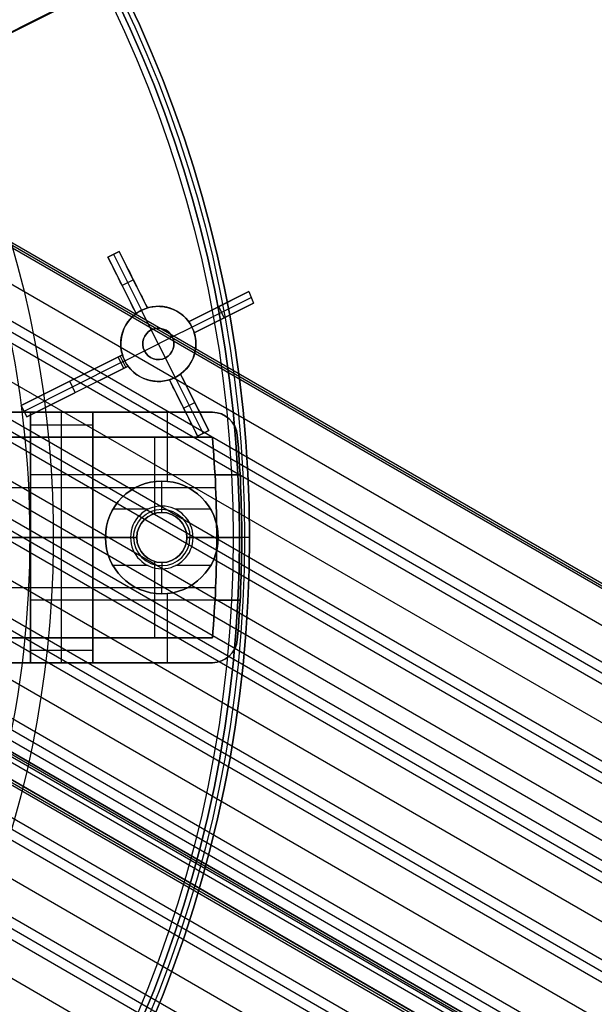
# Model space of a CAD drawing. Extents: x 12895 to 14339, y -6833 to -5581.
# Tile 59 of 79: x 13698 to 13743, y -6418 to -6340. Entities that reach past the tile are written whole.
import ezdxf

# ---------------------------------------------------------------- set-up
doc = ezdxf.new("R2010")
doc.units = 0
doc.layers.get('0').update_dxf_attribs({"linetype": 'CONTINUOUS'})
for name, color, linetype in [('BLANCO_METALICO', 7, 'CONTINUOUS'), ('COLOR', 7, 'CONTINUOUS'), ('LUZ', 7, 'CONTINUOUS')]:
    doc.layers.add(name, color=color, linetype=linetype)

msp = doc.modelspace()

# ---------------------------------------------------------------- linework, layer by layer
for p, q in [((14334.809, -6726.24, 50.388), (13673.175, -6344.245, 50.388)), ((13673.262, -6344.094, 51.142), (14334.896, -6726.089, 51.142)), ((14334.983, -6725.938, 51.896), (13673.349, -6343.943, 51.896)), ((13671.907, -6346.441, 50.742), (14337.793, -6730.89, 50.742)), ((13670.639, -6348.637, 51.095), (14337.411, -6733.598, 51.095)), ((14336.693, -6734.977, 51.941), (13669.862, -6349.982, 51.941)), ((13670.251, -6349.31, 51.518), (14337.081, -6734.305, 51.518)), ((13668.533, -6352.286, 52.311), (14335.363, -6737.28, 52.311)), ((14334.033, -6739.584, 52.681), (13667.203, -6354.589, 52.681)), ((14331.288, -6744.338, 56.001), (13668.151, -6361.476, 56.001)), ((14330.597, -6745.535, 54.268), (13668.501, -6363.274, 54.268)), ((13668.993, -6364.454, 54.691), (14330.209, -6746.208, 54.691)), ((13683.153, -6364.695, 53.104), (14333.645, -6740.256, 53.104)), ((14329.821, -6746.88, 55.114), (13669.444, -6365.611, 55.114)), ((14333.257, -6740.929, 53.527), (13683.371, -6365.717, 53.527)), ((13681.883, -6367.929, 53.897), (14331.927, -6743.232, 53.897)), ((13670.517, -6369.302, 55.484), (14328.491, -6749.183, 55.484)), ((14327.161, -6751.486, 55.854), (13671.29, -6372.819, 55.854)), ((13671.517, -6373.847, 56.277), (14326.773, -6752.159, 56.277)), ((14326.385, -6752.832, 56.7), (13671.72, -6374.861, 56.7)), ((13672.1, -6378.151, 57.071), (14325.055, -6755.135, 57.071)), ((14323.725, -6757.438, 57.441), (13672.28, -6381.326, 57.441)), ((13672.334, -6382.254, 57.864), (14323.337, -6758.11, 57.864)), ((14322.949, -6758.783, 58.287), (13672.371, -6383.172, 58.287)), ((14322.397, -6759.738, 60.107), (13672.52, -6384.531, 60.107)), ((13672.604, -6384.385, 60.837), (14322.482, -6759.592, 60.837)), ((13672.688, -6384.239, 61.568), (14322.566, -6759.446, 61.568)), ((14322.566, -6759.446, 61.568), (13672.688, -6384.239, 61.568)), ((14322.191, -6760.095, 62.768), (13672.757, -6385.144, 62.768)), ((13672.267, -6386.183, 58.657), (14321.619, -6761.086, 58.657)), ((13672.411, -6386.719, 60.557), (14321.423, -6761.426, 60.557)), ((14321.507, -6761.279, 61.287), (13672.496, -6386.572, 61.287)), ((14321.592, -6761.133, 62.018), (13672.58, -6386.426, 62.018)), ((14321.592, -6761.133, 62.018), (13672.58, -6386.426, 62.018)), ((14320.289, -6763.389, 59.027), (13672.01, -6389.105, 59.027)), ((13671.932, -6389.957, 59.45), (14319.901, -6764.062, 59.45)), ((14319.512, -6764.734, 59.873), (13671.841, -6390.801, 59.873)), ((13671.354, -6393.591, 60.244), (14318.183, -6767.038, 60.244)), ((14316.853, -6769.341, 60.614), (13670.737, -6396.305, 60.614)), ((13670.549, -6397.094, 61.037), (14316.465, -6770.013, 61.037)), ((14316.076, -6770.686, 61.46), (13670.349, -6397.875, 61.46)), ((13669.531, -6400.474, 61.83), (14314.747, -6772.989, 61.83))]:
    msp.add_line(p, q)
at = {"layer": 'BLANCO_METALICO'}
for p, q in [((13653.303, -6371.07, 186.147), (13698.371, -6371.07, 186.147)), ((13698.371, -6371.07, 184.647), (13653.304, -6371.07, 184.647)), ((13698.371, -6371.07, 187.647), (13687.218, -6371.07, 187.647)), ((13687.218, -6371.07, 190.147), (13698.371, -6371.07, 190.147)), ((13687.218, -6371.07, 188.897), (13698.371, -6371.07, 188.897)), ((13698.371, -6371.07, 190.147), (13698.371, -6371.07, 187.647)), ((13698.371, -6371.07, 187.647), (13698.371, -6371.07, 184.647)), ((13698.371, -6373.07, 190.147), (13698.371, -6371.07, 190.147)), ((13698.371, -6371.07, 184.647), (13698.371, -6381.07, 184.647)), ((13698.371, -6371.07, 184.647), (13703.371, -6371.07, 184.647)), ((13703.371, -6371.07, 190.147), (13698.371, -6371.07, 190.147)), ((13698.371, -6371.07, 187.647), (13703.371, -6371.07, 187.647)), ((13698.371, -6371.07, 186.147), (13703.371, -6371.07, 186.147)), ((13698.371, -6371.07, 188.897), (13703.371, -6371.07, 188.897)), ((13700.871, -6381.07, 184.647), (13700.871, -6371.07, 184.647)), ((13700.871, -6373.07, 190.147), (13700.871, -6371.07, 190.147)), ((13700.871, -6371.07, 184.647), (13700.871, -6371.07, 187.647)), ((13700.871, -6371.07, 187.647), (13700.871, -6371.07, 190.147)), ((13703.371, -6371.07, 190.147), (13712.907, -6371.07, 190.147)), ((13712.907, -6371.07, 187.647), (13703.371, -6371.07, 187.647)), ((13703.371, -6371.07, 187.647), (13703.371, -6371.07, 190.147)), ((13703.371, -6371.07, 184.647), (13703.371, -6371.07, 187.647)), ((13712.907, -6371.07, 184.647), (13703.371, -6371.07, 184.647)), ((13703.371, -6371.07, 190.147), (13703.371, -6373.07, 190.147)), ((13703.371, -6381.07, 184.647), (13703.371, -6371.07, 184.647)), ((13703.371, -6371.07, 188.897), (13712.907, -6371.07, 188.897)), ((13703.371, -6371.07, 186.147), (13712.907, -6371.07, 186.147)), ((13708.139, -6371.07, 190.147), (13708.139, -6371.07, 187.647)), ((13708.139, -6371.07, 187.647), (13708.139, -6371.07, 184.647)), ((13709.313, -6373.07, 190.147), (13709.313, -6371.07, 190.147)), ((13709.313, -6376.592, 184.647), (13709.313, -6371.07, 184.647)), ((13712.907, -6371.07, 187.647), (13712.907, -6371.07, 190.147)), ((13712.907, -6371.07, 184.647), (13712.907, -6371.07, 187.647)), ((13714.258, -6371.595, 187.647), (13714.258, -6371.595, 190.147)), ((13714.258, -6371.595, 187.647), (13714.258, -6371.595, 184.647)), ((13698.371, -6372.07, 190.147), (13703.371, -6372.07, 190.147)), ((13698.371, -6373.07, 190.147), (13687.218, -6373.07, 190.147)), ((13698.371, -6373.07, 188.897), (13687.218, -6373.07, 188.897)), ((13687.472, -6373.07, 187.647), (13698.371, -6373.07, 187.647)), ((13698.371, -6373.07, 187.647), (13698.371, -6373.07, 190.147)), ((13698.371, -6381.07, 187.647), (13698.371, -6373.07, 187.647)), ((13698.371, -6373.07, 190.147), (13703.371, -6373.07, 190.147)), ((13703.371, -6373.07, 187.647), (13698.371, -6373.07, 187.647)), ((13698.371, -6373.07, 188.897), (13703.371, -6373.07, 188.897)), ((13700.871, -6381.07, 187.647), (13700.871, -6373.07, 187.647)), ((13700.871, -6373.07, 190.147), (13700.871, -6373.07, 187.647)), ((13703.371, -6373.07, 187.647), (13712.907, -6373.07, 187.647)), ((13712.907, -6373.07, 190.147), (13703.371, -6373.07, 190.147)), ((13703.371, -6373.07, 190.147), (13703.371, -6373.07, 187.647)), ((13703.371, -6373.07, 187.647), (13703.371, -6381.07, 187.647)), ((13712.907, -6373.07, 188.897), (13703.371, -6373.07, 188.897)), ((13708.139, -6373.07, 190.147), (13708.139, -6373.07, 187.647)), ((13708.313, -6379.149, 187.647), (13708.313, -6373.07, 187.647)), ((13712.907, -6373.07, 190.147), (13712.907, -6373.07, 187.647)), ((13714.899, -6372.896, 187.647), (13714.899, -6372.896, 190.147)), ((13714.899, -6372.896, 184.647), (13714.899, -6372.896, 187.647)), ((13703.371, -6376.07, 184.647), (13698.371, -6376.07, 184.647)), ((13715.123, -6376.07, 184.647), (13703.371, -6376.07, 184.647)), ((13708.871, -6376.57, 184.647), (13708.871, -6376.57, 174.647)), ((13708.871, -6378.57, 174.647), (13708.871, -6376.57, 174.647)), ((13713.12, -6376.07, 190.147), (13715.123, -6376.07, 190.147)), ((13687.808, -6377.07, 187.647), (13698.371, -6377.07, 187.647)), ((13698.371, -6377.07, 187.647), (13703.371, -6377.07, 187.647)), ((13703.371, -6377.07, 187.647), (13713.169, -6377.07, 187.647)), ((13707.781, -6378.82, 174.647), (13704.974, -6378.82, 174.647)), ((13708.871, -6379.07, 175.147), (13708.871, -6378.57, 174.647)), ((13708.871, -6379.07, 175.147), (13708.871, -6379.07, 187.647)), ((13712.768, -6378.82, 174.647), (13709.961, -6378.82, 174.647)), ((13689.256, -6381.07, 184.647), (13698.371, -6381.07, 184.647)), ((13698.371, -6381.07, 187.647), (13695.256, -6381.07, 187.647)), ((13698.371, -6389.07, 187.647), (13698.371, -6381.07, 187.647)), ((13698.371, -6381.07, 184.647), (13698.371, -6391.07, 184.647)), ((13703.371, -6381.07, 184.647), (13698.371, -6381.07, 184.647)), ((13698.371, -6381.07, 187.647), (13703.371, -6381.07, 187.647)), ((13700.871, -6391.07, 184.647), (13700.871, -6381.07, 184.647)), ((13700.871, -6389.07, 187.647), (13700.871, -6381.07, 187.647)), ((13706.871, -6381.07, 187.647), (13703.371, -6381.07, 187.647)), ((13703.371, -6381.07, 187.647), (13703.371, -6389.07, 187.647)), ((13703.371, -6391.07, 184.647), (13703.371, -6381.07, 184.647)), ((13703.371, -6381.07, 184.647), (13704.371, -6381.07, 184.647)), ((13704.371, -6381.07, 184.647), (13704.371, -6381.07, 174.647)), ((13704.371, -6381.07, 174.647), (13706.371, -6381.07, 174.647)), ((13706.371, -6381.07, 174.647), (13706.871, -6381.07, 175.147)), ((13706.871, -6381.07, 175.147), (13706.871, -6381.07, 187.647)), ((13710.871, -6381.07, 175.147), (13710.871, -6381.07, 187.647)), ((13710.871, -6381.07, 175.147), (13711.371, -6381.07, 174.647)), ((13713.256, -6381.07, 187.647), (13710.871, -6381.07, 187.647)), ((13711.371, -6381.07, 174.647), (13713.371, -6381.07, 174.647)), ((13713.256, -6381.07, 190.147), (13713.256, -6381.07, 187.647)), ((13715.256, -6381.07, 190.147), (13713.256, -6381.07, 190.147)), ((13713.371, -6381.07, 174.647), (13713.371, -6381.07, 184.647)), ((13713.371, -6381.07, 184.647), (13715.256, -6381.07, 184.647)), ((13715.871, -6381.07, 171.647), (13715.071, -6381.07, 171.647)), ((13715.071, -6381.07, 171.647), (13715.071, -6381.07, 170.031)), ((13715.256, -6381.07, 187.647), (13715.256, -6381.07, 190.147)), ((13715.256, -6381.07, 184.647), (13715.256, -6381.07, 187.647)), ((13715.871, -6381.07, 170.031), (13715.871, -6381.07, 171.647)), ((13715.871, -6381.07, 170.031), (13715.871, -6381.07, 168.531)), ((13708.313, -6389.07, 187.647), (13708.313, -6382.991, 187.647)), ((13707.781, -6383.32, 174.647), (13704.974, -6383.32, 174.647)), ((13708.871, -6383.07, 175.147), (13708.871, -6383.07, 187.647)), ((13708.871, -6383.07, 175.147), (13708.871, -6383.57, 174.647)), ((13708.871, -6385.57, 174.647), (13708.871, -6383.57, 174.647)), ((13712.768, -6383.32, 174.647), (13709.961, -6383.32, 174.647)), ((13687.808, -6385.07, 187.647), (13698.371, -6385.07, 187.647)), ((13698.371, -6385.07, 187.647), (13703.371, -6385.07, 187.647)), ((13703.371, -6385.07, 187.647), (13713.169, -6385.07, 187.647)), ((13703.371, -6386.07, 184.647), (13698.371, -6386.07, 184.647)), ((13715.123, -6386.07, 184.647), (13703.371, -6386.07, 184.647)), ((13708.871, -6385.57, 184.647), (13708.871, -6385.57, 174.647)), ((13709.313, -6391.07, 184.647), (13709.313, -6385.548, 184.647)), ((13713.12, -6386.07, 190.147), (13715.123, -6386.07, 190.147)), ((13687.218, -6389.07, 190.147), (13698.371, -6389.07, 190.147)), ((13687.218, -6389.07, 188.897), (13698.371, -6389.07, 188.897)), ((13698.371, -6389.07, 187.647), (13687.472, -6389.07, 187.647)), ((13698.371, -6389.07, 190.147), (13698.371, -6389.07, 187.647)), ((13698.371, -6391.07, 190.147), (13698.371, -6389.07, 190.147)), ((13703.371, -6389.07, 190.147), (13698.371, -6389.07, 190.147)), ((13698.371, -6389.07, 187.647), (13703.371, -6389.07, 187.647)), ((13698.371, -6389.07, 188.897), (13703.371, -6389.07, 188.897)), ((13700.871, -6391.07, 190.147), (13700.871, -6389.07, 190.147)), ((13700.871, -6389.07, 187.647), (13700.871, -6389.07, 190.147)), ((13703.371, -6389.07, 187.647), (13703.371, -6389.07, 190.147)), ((13703.371, -6389.07, 190.147), (13712.907, -6389.07, 190.147)), ((13712.907, -6389.07, 187.647), (13703.371, -6389.07, 187.647)), ((13703.371, -6389.07, 190.147), (13703.371, -6391.07, 190.147)), ((13703.371, -6389.07, 188.897), (13712.907, -6389.07, 188.897)), ((13708.139, -6389.07, 190.147), (13708.139, -6389.07, 187.647)), ((13709.313, -6391.07, 190.147), (13709.313, -6389.07, 190.147)), ((13712.907, -6389.07, 187.647), (13712.907, -6389.07, 190.147)), ((13714.899, -6389.244, 190.147), (13714.899, -6389.244, 187.647)), ((13714.899, -6389.244, 187.647), (13714.899, -6389.244, 184.647)), ((13698.371, -6390.07, 190.147), (13703.371, -6390.07, 190.147)), ((13714.258, -6390.544, 187.647), (13714.258, -6390.544, 190.147)), ((13714.258, -6390.544, 187.647), (13714.258, -6390.544, 184.647)), ((13698.371, -6391.07, 186.147), (13653.303, -6391.07, 186.147)), ((13653.304, -6391.07, 184.647), (13698.371, -6391.07, 184.647)), ((13698.371, -6391.07, 190.147), (13687.218, -6391.07, 190.147)), ((13687.218, -6391.07, 187.647), (13698.371, -6391.07, 187.647)), ((13698.371, -6391.07, 188.897), (13687.218, -6391.07, 188.897)), ((13698.371, -6391.07, 187.647), (13698.371, -6391.07, 190.147)), ((13698.371, -6391.07, 184.647), (13698.371, -6391.07, 187.647)), ((13703.371, -6391.07, 184.647), (13698.371, -6391.07, 184.647)), ((13698.371, -6391.07, 190.147), (13703.371, -6391.07, 190.147)), ((13703.371, -6391.07, 187.647), (13698.371, -6391.07, 187.647)), ((13698.371, -6391.07, 186.147), (13703.371, -6391.07, 186.147)), ((13698.371, -6391.07, 188.897), (13703.371, -6391.07, 188.897)), ((13700.871, -6391.07, 187.647), (13700.871, -6391.07, 184.647)), ((13700.871, -6391.07, 190.147), (13700.871, -6391.07, 187.647)), ((13703.371, -6391.07, 190.147), (13703.371, -6391.07, 187.647)), ((13703.371, -6391.07, 187.647), (13712.907, -6391.07, 187.647)), ((13712.907, -6391.07, 190.147), (13703.371, -6391.07, 190.147)), ((13703.371, -6391.07, 184.647), (13712.907, -6391.07, 184.647)), ((13703.371, -6391.07, 187.647), (13703.371, -6391.07, 184.647)), ((13712.907, -6391.07, 188.897), (13703.371, -6391.07, 188.897)), ((13712.907, -6391.07, 186.147), (13703.371, -6391.07, 186.147)), ((13708.139, -6391.07, 190.147), (13708.139, -6391.07, 187.647)), ((13708.139, -6391.07, 187.647), (13708.139, -6391.07, 184.647)), ((13712.907, -6391.07, 190.147), (13712.907, -6391.07, 187.647)), ((13712.907, -6391.07, 187.647), (13712.907, -6391.07, 184.647))]:
    msp.add_line(p, q, dxfattribs=at)
at = {"layer": 'BLANCO_METALICO', "extrusion": (0, 1, 0)}
for points in [[(-13715.871, 168.531, 0.414214), (-13714.571, 167.231), (-13641.871, 167.231, 0.414214), (-13641.371, 167.731), (-13641.371, 168.031)], [(-13641.371, 168.031), (-13714.571, 168.031, -0.414214), (-13715.071, 168.531), (-13715.071, 170.031)]]:
    msp.add_lwpolyline(points, format="xyb", dxfattribs=at)
at = {"layer": 'BLANCO_METALICO', "extrusion": (0, 0, -1)}
for centre, radius, start, end in [((-13616.371, -6381.07, -171.647), 99.1, 360, 180), ((-13616.371, -6381.07, -170.031), 98.7, 360, 180), ((-13616.371, -6381.07, -167.231), 98.2, 360, 180), ((-13616.371, -6381.07, -168.031), 98.2, 360, 180), ((-13616.371, -6381.07, -171.647), 99.5, 0, 180), ((-13616.371, -6381.07, -170.839), 99.5, 0, 180), ((-13616.371, -6381.07, -169.281), 99.5, 0, 180), ((-13616.371, -6381.07, -168.531), 98.7, 0, 180), ((-13712.907, -6373.07, -190.147), 2, 90.00001, 175.00519), ((-13621.371, -6381.07, -187.647), 91.885, 175.00519, 180), ((-13621.371, -6381.07, -188.897), 91.885, 175.00519, 180), ((-13621.371, -6381.07, -190.147), 93.885, 175.00519, 180), ((-13621.371, -6381.07, -186.147), 93.885, 175.00519, 180), ((-13708.871, -6381.07, -184.647), 4.5, 0, 180), ((-13708.871, -6381.07, -179.647), 4.5, 0, 180), ((-13708.871, -6381.07, -174.897), 2.25, 0, 180), ((-13708.871, -6381.07, -175.147), 2, 0, 180), ((-13616.371, -6381.07, -171.647), 99.5, 180, 0), ((-13616.371, -6381.07, -170.839), 99.5, 180, 0), ((-13616.371, -6381.07, -169.281), 99.5, 180, 0), ((-13616.371, -6381.07, -171.647), 99.1, 180, 0), ((-13616.371, -6381.07, -170.031), 98.7, 180, 0), ((-13616.371, -6381.07, -168.531), 98.7, 180, 0), ((-13616.371, -6381.07, -167.231), 98.2, 180, 0), ((-13616.371, -6381.07, -168.031), 98.2, 180, 0), ((-13708.871, -6381.07, -184.647), 4.5, 180, 360), ((-13708.871, -6381.07, -175.147), 2, 180, 0), ((-13708.871, -6381.07, -183.244), 2, 180, 0), ((-13621.371, -6381.07, -187.647), 91.885, 180, 184.99481), ((-13621.371, -6381.07, -190.147), 93.885, 180, 184.99481), ((-13621.371, -6381.07, -188.897), 93.885, 180, 184.99481), ((-13712.907, -6389.07, -190.147), 2, 184.99481, 269.99999), ((-13712.907, -6389.07, -188.897), 2, 184.99481, 269.99999), ((-13712.907, -6389.07, -186.147), 2, 184.99481, 269.99999)]:
    msp.add_arc(centre, radius, start, end, dxfattribs=at)
at = {"layer": 'BLANCO_METALICO'}
for centre, radius, start, end in [((13616.371, -6381.07, 170.031), 99.5, 0, 180), ((13616.371, -6381.07, 168.531), 99.5, 0, 180), ((13616.371, -6381.07, 171.647), 98.7, 360, 180), ((13616.371, -6381.07, 170.839), 98.7, 360, 180), ((13712.907, -6373.07, 187.647), 2, 4.99481, 89.99999), ((13712.907, -6373.07, 184.647), 2, 4.99481, 89.99999), ((13712.907, -6373.07, 188.897), 2, 4.99481, 89.99999), ((13712.907, -6373.07, 186.147), 2, 4.99481, 89.99999), ((13621.371, -6381.07, 190.147), 91.885, 360, 4.99481), ((13621.371, -6381.07, 187.647), 93.885, 360, 4.99481), ((13621.371, -6381.07, 184.647), 93.885, 360, 4.99481), ((13621.371, -6381.07, 188.897), 93.885, 360, 4.99481), ((13708.871, -6381.07, 174.647), 4.5, 0, 180), ((13708.871, -6381.07, 174.647), 2.5, 360, 180), ((13708.871, -6381.07, 187.647), 2, 360, 180), ((13708.871, -6381.07, 183.244), 2, 0, 180), ((13616.371, -6381.07, 170.031), 99.5, 180, 0), ((13616.371, -6381.07, 168.531), 99.5, 180, 0), ((13616.371, -6381.07, 171.647), 98.7, 180, 0), ((13616.371, -6381.07, 170.839), 98.7, 180, 0), ((13708.871, -6381.07, 174.647), 4.5, 180, 0), ((13708.871, -6381.07, 179.647), 4.5, 180, 360), ((13708.871, -6381.07, 174.647), 2.5, 180, 360), ((13708.871, -6381.07, 174.897), 2.25, 180, 360), ((13708.871, -6381.07, 187.647), 2, 180, 360), ((13621.371, -6381.07, 190.147), 91.885, 355.00519, 0), ((13621.371, -6381.07, 188.897), 91.885, 355.00519, 360), ((13621.371, -6381.07, 187.647), 93.885, 355.00519, 0), ((13621.371, -6381.07, 184.647), 93.885, 355.00519, 0), ((13621.371, -6381.07, 186.147), 93.885, 355.00519, 360), ((13712.907, -6389.07, 187.647), 2, 270.00001, 355.00519), ((13712.907, -6389.07, 184.647), 2, 270.00001, 355.00519)]:
    msp.add_arc(centre, radius, start, end, dxfattribs=at)
at = {"layer": 'COLOR'}
for p, q in [((13683.422, -6347.466, 22.446), (13752.611, -6312.791, -10.541)), ((13749.579, -6314.311, -11.269), (13670.988, -6353.698, 26.2)), ((13704.562, -6358.684, 13.457), (13705.456, -6358.236, 13.041)), ((13705.456, -6358.236, 10.7), (13704.562, -6358.684, 10.7)), ((13704.562, -6358.684, 12.079), (13705.456, -6358.236, 12.079)), ((13704.562, -6358.684, 13.457), (13704.562, -6358.684, 10.7)), ((13704.562, -6358.684, 10.7), (13706.821, -6363.191, 5.658)), ((13705.009, -6358.46, 10.7), (13705.009, -6358.46, 13.249)), ((13705.009, -6358.46, 10.7), (13707.249, -6362.93, 5.7)), ((13705.456, -6358.236, 10.7), (13705.456, -6358.236, 13.041)), ((13707.715, -6362.743, 5.658), (13705.456, -6358.236, 10.7)), ((13707.715, -6362.743, 9.35), (13706.061, -6359.443, 9.35)), ((13705.074, -6359.705, 9.558), (13706.821, -6363.191, 9.558)), ((13705.691, -6360.937, 8.179), (13706.585, -6360.489, 8.179)), ((13705.691, -6360.937, 8.179), (13705.691, -6360.937, 13.213)), ((13706.585, -6360.489, 8.179), (13706.585, -6360.489, 12.799)), ((13711.014, -6363.839, 11.236), (13715.819, -6361.431, 9.033)), ((13715.819, -6361.431, 9.033), (13711.014, -6363.839, 3.658)), ((13715.819, -6361.431, 9.033), (13716.194, -6362.362, 8.951)), ((13711.014, -6363.839, 7.447), (13714.401, -6362.142, 7.447)), ((13711.275, -6364.268, 3.7), (13716.007, -6361.896, 8.992)), ((13716.194, -6362.362, 8.951), (13711.462, -6364.733, 11.115)), ((13711.462, -6364.733, 3.658), (13716.194, -6362.362, 8.951)), ((13706.821, -6363.191, 12.941), (13706.821, -6363.191, 5.658)), ((13707.249, -6362.93, 5.7), (13707.249, -6362.93, -7.3)), ((13708.033, -6364.494, -7.3), (13707.249, -6362.93, -7.3)), ((13707.715, -6362.743, 5.658), (13707.715, -6362.743, 12.53)), ((13711.462, -6364.733, 7.386), (13714.795, -6363.063, 7.386)), ((13713.416, -6362.635, 6.345), (13713.416, -6362.635, 10.136)), ((13713.864, -6363.529, 6.345), (13713.416, -6362.635, 6.345)), ((13711.014, -6363.839, 11.236), (13711.014, -6363.839, 3.658)), ((13713.828, -6363.548, 10.034), (13713.828, -6363.548, 6.304)), ((13708.033, -6364.494, -1.3), (13708.033, -6364.494, -7.3)), ((13709.153, -6366.729, -1.3), (13708.033, -6364.494, -1.3)), ((13709.711, -6365.052, -7.3), (13711.275, -6364.268, -7.3)), ((13711.275, -6364.268, 3.7), (13711.275, -6364.268, -7.3)), ((13711.462, -6364.733, 11.115), (13711.462, -6364.733, 3.658)), ((13707.476, -6366.172, -1.3), (13709.711, -6365.052, -1.3)), ((13709.711, -6365.052, -7.3), (13709.711, -6365.052, -1.3)), ((13697.641, -6370.541, 17.31), (13705.725, -6366.49, 13.65)), ((13705.725, -6366.49, 9.005), (13701.097, -6368.809, 9.005)), ((13705.725, -6366.49, 0.7), (13705.384, -6366.661, 0.7)), ((13705.725, -6366.49, 0.7), (13705.725, -6366.49, 13.65)), ((13705.911, -6366.956, -7.3), (13707.476, -6366.172, -7.3)), ((13707.476, -6366.172, -1.3), (13707.476, -6366.172, -7.3)), ((13705.384, -6366.661, 0.7), (13697.641, -6370.541, 15.7)), ((13697.865, -6370.988, 15.7), (13705.608, -6367.108, 0.7)), ((13705.832, -6367.555, 0.7), (13705.384, -6366.661, 0.7)), ((13706.002, -6367.47, 0.7), (13705.554, -6366.576, 0.7)), ((13705.608, -6367.108, 0.7), (13705.911, -6366.956, 0.7)), ((13705.911, -6366.956, -7.3), (13705.911, -6366.956, 0.7)), ((13709.153, -6366.729, -1.3), (13709.153, -6366.729, -7.3)), ((13709.937, -6368.294, -7.3), (13709.153, -6366.729, -7.3)), ((13706.173, -6367.384, 13.521), (13698.089, -6371.435, 17.167)), ((13698.089, -6371.435, 15.7), (13705.832, -6367.555, 0.7)), ((13701.582, -6369.685, 8.934), (13706.173, -6367.384, 8.934)), ((13705.832, -6367.555, 0.7), (13706.173, -6367.384, 0.7)), ((13706.173, -6367.384, 13.521), (13706.173, -6367.384, 0.7)), ((13710.366, -6368.032, 11.792), (13710.366, -6368.032, 5.658)), ((13712.625, -6372.54, 10.7), (13710.366, -6368.032, 5.658)), ((13711.74, -6370.774, 8.725), (13710.366, -6368.032, 8.725)), ((13701.96, -6369.495, 8.2), (13701.512, -6368.601, 8.2)), ((13701.683, -6368.516, 7.869), (13701.683, -6368.516, 15.485)), ((13709.472, -6368.48, 5.658), (13709.472, -6368.48, 12.196)), ((13709.472, -6368.48, 5.658), (13711.731, -6372.988, 10.7)), ((13709.472, -6368.48, 8.927), (13710.936, -6371.403, 8.927)), ((13709.937, -6368.294, 5.7), (13709.937, -6368.294, -7.3)), ((13709.937, -6368.294, 5.7), (13712.178, -6372.764, 10.7)), ((13702.131, -6369.41, 7.869), (13702.131, -6369.41, 15.349)), ((13710.601, -6370.734, 8.179), (13711.495, -6370.286, 8.179)), ((13711.495, -6370.286, 8.179), (13711.495, -6370.286, 11.435)), ((13698.089, -6371.435, 17.167), (13697.641, -6370.541, 17.31)), ((13697.641, -6370.541, 15.7), (13697.641, -6370.541, 17.31)), ((13697.641, -6370.541, 15.7), (13698.089, -6371.435, 15.7)), ((13697.641, -6370.541, 16.505), (13698.089, -6371.435, 16.505)), ((13697.865, -6370.988, 15.7), (13697.865, -6370.988, 17.239)), ((13710.601, -6370.734, 8.179), (13710.601, -6370.734, 11.835)), ((13698.089, -6371.435, 15.7), (13698.089, -6371.435, 17.167)), ((13712.625, -6372.54, 11.052), (13711.731, -6372.988, 11.448)), ((13711.731, -6372.988, 10.7), (13712.625, -6372.54, 10.7)), ((13711.731, -6372.988, 11.074), (13712.575, -6372.565, 11.074)), ((13712.178, -6372.764, 11.25), (13712.178, -6372.764, 10.7)), ((13712.625, -6372.54, 10.7), (13712.625, -6372.54, 11.052)), ((13711.731, -6372.988, 10.7), (13711.731, -6372.988, 11.448))]:
    msp.add_line(p, q, dxfattribs=at)
for points in [[(13707.715, -6362.743, 12.53), (13707.824, -6362.712, 12.481), (13707.935, -6362.685, 12.433), (13708.045, -6362.662, 12.385), (13708.101, -6362.652, 12.361), (13708.156, -6362.644, 12.337), (13708.212, -6362.636, 12.313), (13708.268, -6362.629, 12.289), (13708.38, -6362.619, 12.241), (13708.493, -6362.613, 12.194), (13708.606, -6362.612, 12.146), (13708.663, -6362.613, 12.123), (13708.72, -6362.614, 12.099), (13708.777, -6362.617, 12.075), (13708.834, -6362.621, 12.052), (13708.891, -6362.627, 12.028), (13708.948, -6362.633, 12.005), (13709.005, -6362.64, 11.982), (13709.061, -6362.648, 11.959), (13709.117, -6362.658, 11.937), (13709.173, -6362.668, 11.914), (13709.229, -6362.68, 11.892), (13709.284, -6362.692, 11.869), (13709.34, -6362.706, 11.847), (13709.395, -6362.721, 11.826), (13709.45, -6362.737, 11.804), (13709.505, -6362.753, 11.782), (13709.559, -6362.771, 11.761), (13709.613, -6362.791, 11.74), (13709.667, -6362.811, 11.719), (13709.721, -6362.832, 11.698), (13709.775, -6362.854, 11.678), (13709.828, -6362.878, 11.657), (13709.881, -6362.902, 11.637), (13709.933, -6362.928, 11.617), (13709.985, -6362.955, 11.598), (13710.037, -6362.982, 11.578), (13710.088, -6363.011, 11.559), (13710.139, -6363.04, 11.541), (13710.188, -6363.071, 11.522), (13710.238, -6363.103, 11.504), (13710.287, -6363.135, 11.486), (13710.335, -6363.169, 11.469), (13710.382, -6363.203, 11.452), (13710.429, -6363.239, 11.435), (13710.475, -6363.275, 11.418), (13710.521, -6363.313, 11.402), (13710.566, -6363.352, 11.386), (13710.611, -6363.391, 11.371), (13710.654, -6363.432, 11.356), (13710.697, -6363.474, 11.341), (13710.74, -6363.516, 11.326), (13710.781, -6363.56, 11.312), (13710.822, -6363.604, 11.299), (13710.862, -6363.649, 11.285), (13710.901, -6363.695, 11.273), (13710.94, -6363.743, 11.26), (13710.977, -6363.791, 11.248), (13711.014, -6363.839, 11.236)], [(13705.725, -6366.49, 13.65), (13705.708, -6366.433, 13.653), (13705.692, -6366.375, 13.656), (13705.677, -6366.317, 13.658), (13705.664, -6366.26, 13.66), (13705.652, -6366.202, 13.661), (13705.641, -6366.143, 13.662), (13705.631, -6366.085, 13.662), (13705.622, -6366.026, 13.661), (13705.614, -6365.968, 13.66), (13705.608, -6365.909, 13.659), (13705.603, -6365.85, 13.657), (13705.599, -6365.791, 13.654), (13705.596, -6365.732, 13.651), (13705.594, -6365.672, 13.648), (13705.593, -6365.613, 13.643), (13705.594, -6365.553, 13.639), (13705.596, -6365.493, 13.634), (13705.599, -6365.434, 13.628), (13705.603, -6365.375, 13.622), (13705.608, -6365.316, 13.616), (13705.614, -6365.257, 13.609), (13705.622, -6365.199, 13.601), (13705.63, -6365.141, 13.593), (13705.64, -6365.083, 13.585), (13705.651, -6365.025, 13.576), (13705.663, -6364.968, 13.566), (13705.676, -6364.911, 13.557), (13705.69, -6364.854, 13.546), (13705.706, -6364.798, 13.536), (13705.722, -6364.742, 13.524), (13705.74, -6364.686, 13.513), (13705.758, -6364.631, 13.501), (13705.778, -6364.575, 13.488), (13705.799, -6364.521, 13.475), (13705.82, -6364.467, 13.462), (13705.843, -6364.414, 13.448), (13705.866, -6364.361, 13.434), (13705.891, -6364.309, 13.42), (13705.916, -6364.257, 13.405), (13705.943, -6364.207, 13.39), (13705.97, -6364.156, 13.375), (13705.998, -6364.107, 13.359), (13706.027, -6364.057, 13.343), (13706.057, -6364.009, 13.327), (13706.088, -6363.961, 13.31), (13706.12, -6363.914, 13.293), (13706.153, -6363.867, 13.275), (13706.187, -6363.821, 13.258), (13706.221, -6363.775, 13.239), (13706.256, -6363.731, 13.221), (13706.292, -6363.687, 13.203), (13706.329, -6363.644, 13.184), (13706.366, -6363.602, 13.165), (13706.404, -6363.561, 13.146), (13706.442, -6363.52, 13.126), (13706.482, -6363.48, 13.106), (13706.522, -6363.442, 13.086), (13706.563, -6363.403, 13.066), (13706.604, -6363.366, 13.046), (13706.646, -6363.33, 13.025), (13706.689, -6363.294, 13.005), (13706.732, -6363.259, 12.983), (13706.821, -6363.191, 12.941)], [(13711.462, -6364.733, 11.115), (13711.479, -6364.791, 11.112), (13711.495, -6364.848, 11.109), (13711.509, -6364.906, 11.107), (13711.523, -6364.963, 11.106), (13711.535, -6365.021, 11.105), (13711.546, -6365.079, 11.104), (13711.556, -6365.138, 11.104), (13711.565, -6365.196, 11.105), (13711.572, -6365.255, 11.105), (13711.579, -6365.313, 11.107), (13711.584, -6365.372, 11.109), (13711.588, -6365.431, 11.111), (13711.591, -6365.49, 11.114), (13711.593, -6365.55, 11.117), (13711.593, -6365.609, 11.121), (13711.593, -6365.669, 11.125), (13711.591, -6365.728, 11.13), (13711.588, -6365.787, 11.135), (13711.584, -6365.847, 11.141), (13711.579, -6365.905, 11.147), (13711.573, -6365.964, 11.154), (13711.565, -6366.022, 11.161), (13711.557, -6366.08, 11.168), (13711.547, -6366.138, 11.176), (13711.536, -6366.195, 11.184), (13711.524, -6366.252, 11.193), (13711.511, -6366.309, 11.202), (13711.497, -6366.366, 11.212), (13711.482, -6366.423, 11.222), (13711.465, -6366.479, 11.233), (13711.448, -6366.535, 11.244), (13711.429, -6366.59, 11.255), (13711.41, -6366.645, 11.267), (13711.389, -6366.7, 11.279), (13711.368, -6366.754, 11.292), (13711.345, -6366.807, 11.304), (13711.322, -6366.86, 11.318), (13711.297, -6366.912, 11.331), (13711.272, -6366.964, 11.345), (13711.245, -6367.015, 11.359), (13711.218, -6367.065, 11.374), (13711.19, -6367.115, 11.389), (13711.161, -6367.164, 11.404), (13711.131, -6367.212, 11.42), (13711.1, -6367.26, 11.436), (13711.068, -6367.308, 11.452), (13711.035, -6367.355, 11.469), (13711.001, -6367.401, 11.486), (13710.967, -6367.446, 11.504), (13710.932, -6367.491, 11.521), (13710.896, -6367.535, 11.539), (13710.859, -6367.578, 11.557), (13710.822, -6367.621, 11.575), (13710.784, -6367.662, 11.594), (13710.745, -6367.703, 11.613), (13710.706, -6367.742, 11.632), (13710.665, -6367.781, 11.651), (13710.625, -6367.82, 11.67), (13710.583, -6367.857, 11.69), (13710.541, -6367.894, 11.71), (13710.498, -6367.93, 11.73), (13710.455, -6367.965, 11.751), (13710.411, -6367.999, 11.771), (13710.366, -6368.032, 11.792)], [(13709.472, -6368.48, 12.196), (13709.362, -6368.512, 12.244), (13709.251, -6368.539, 12.292), (13709.196, -6368.551, 12.316), (13709.141, -6368.562, 12.34), (13709.085, -6368.571, 12.364), (13709.029, -6368.58, 12.388), (13708.973, -6368.588, 12.412), (13708.917, -6368.594, 12.436), (13708.805, -6368.604, 12.484), (13708.692, -6368.61, 12.532), (13708.579, -6368.612, 12.58), (13708.522, -6368.611, 12.604), (13708.465, -6368.609, 12.628), (13708.408, -6368.606, 12.652), (13708.35, -6368.602, 12.676), (13708.293, -6368.597, 12.7), (13708.237, -6368.59, 12.724), (13708.18, -6368.583, 12.747), (13708.124, -6368.575, 12.77), (13708.067, -6368.565, 12.794), (13708.011, -6368.555, 12.817), (13707.956, -6368.543, 12.84), (13707.9, -6368.531, 12.862), (13707.845, -6368.517, 12.885), (13707.79, -6368.502, 12.907), (13707.735, -6368.486, 12.929), (13707.68, -6368.469, 12.952), (13707.626, -6368.451, 12.974), (13707.572, -6368.432, 12.995), (13707.518, -6368.412, 13.017), (13707.464, -6368.391, 13.038), (13707.41, -6368.368, 13.06), (13707.357, -6368.345, 13.081), (13707.305, -6368.321, 13.101), (13707.252, -6368.295, 13.122), (13707.2, -6368.268, 13.142), (13707.149, -6368.241, 13.162), (13707.098, -6368.212, 13.182), (13707.047, -6368.183, 13.202), (13706.998, -6368.152, 13.221), (13706.948, -6368.12, 13.24), (13706.9, -6368.088, 13.258), (13706.852, -6368.054, 13.277), (13706.804, -6368.02, 13.295), (13706.757, -6367.984, 13.312), (13706.711, -6367.948, 13.329), (13706.665, -6367.91, 13.346), (13706.62, -6367.872, 13.363), (13706.576, -6367.832, 13.379), (13706.532, -6367.791, 13.395), (13706.489, -6367.75, 13.411), (13706.447, -6367.707, 13.426), (13706.405, -6367.664, 13.441), (13706.364, -6367.62, 13.455), (13706.324, -6367.574, 13.469), (13706.285, -6367.528, 13.483), (13706.247, -6367.481, 13.496), (13706.209, -6367.433, 13.509), (13706.173, -6367.384, 13.521)]]:
    msp.add_polyline3d(points, dxfattribs=at)
at = {"layer": 'COLOR', "extrusion": (0, 0, -1)}
for centre, radius, start, end in [((-13616.371, -6381.07, 10.541), 152.392, 333.38158, 153.38158), ((-13616.371, -6381.07, 20.935), 149, 124.24682, 182.51634), ((-13616.371, -6381.07, -32.973), 75, 63.38158, 243.38158), ((-13616.371, -6381.07, -43.5), 73, 63.38158, 243.38158), ((-13616.371, -6381.07, -33.399), 73, 63.38158, 243.38158), ((-13616.371, -6381.07, -43.5), 73, 63.38158, 243.38158), ((-13616.371, -6381.07, 10.541), 152.392, 153.38158, 333.38158), ((-13616.371, -6381.07, -18.688), 83.816, 153.38158, 333.38158), ((-13616.371, -6381.07, -17.309), 81.95, 153.38158, 172.61812), ((-13708.593, -6365.612, -3.184), 3, 342.97565, 153.38158), ((-13708.593, -6365.612, 1.3), 1.25, 333.38158, 153.38158), ((-13708.593, -6365.612, 4.3), 1.25, 333.38158, 153.38158), ((-13708.593, -6365.612, -3.11), 3, 153.38158, 323.78751), ((-13708.593, -6365.612, 1.3), 1.25, 153.38158, 333.38158), ((-13708.593, -6365.612, 4.3), 1.25, 153.38158, 333.38158), ((-13708.593, -6365.612, -0.7), 3, 333.38158, 342.97565), ((-13708.593, -6365.612, -0.7), 3, 323.78751, 333.38158), ((-13616.371, -6381.07, -17.309), 81.95, 172.62044, 224.12354), ((-13616.371, -6381.07, 20.935), 149, 184.24682, 242.51634), ((-13616.371, -6381.07, 30.6), 150, 189.63158, 237.13158), ((-13616.371, -6381.07, 33.2), 150, 189.63158, 237.13158)]:
    msp.add_arc(centre, radius, start, end, dxfattribs=at)
at = {"layer": 'COLOR'}
for centre, radius, start, end in [((13616.371, -6381.07, -35.8), 153, 26.61842, 206.61842), ((13616.371, -6381.07, -11.461), 153, 26.61842, 206.61842), ((13616.371, -6381.07, -23.63), 153, 26.61842, 206.61842), ((13616.371, -6381.07, -10.909), 152.834, 26.61842, 206.61842), ((13616.371, -6381.07, -35.8), 150, 26.61842, 206.61842), ((13616.371, -6381.07, -30.6), 149, 357.48366, 55.75318), ((13616.371, -6381.07, -11.461), 153, 206.61842, 26.61842), ((13616.371, -6381.07, -35.8), 153, 206.61842, 26.61842), ((13616.371, -6381.07, -23.63), 153, 206.61842, 26.61842), ((13616.371, -6381.07, -10.909), 152.834, 206.61842, 26.61842), ((13616.371, -6381.07, -35.8), 150, 206.61842, 26.61842), ((13708.593, -6365.612, -7.3), 3, 26.61842, 206.61842), ((13708.593, -6365.612, -7.3), 3, 206.61842, 26.61842), ((13708.593, -6365.612, -7.3), 1.25, 26.61842, 206.61842), ((13708.593, -6365.612, -7.3), 1.25, 206.61842, 26.61842), ((13616.371, -6381.07, -11.269), 149, 297.48366, 355.75318), ((13616.371, -6381.07, -30.6), 149, 297.48366, 355.75318)]:
    msp.add_arc(centre, radius, start, end, dxfattribs=at)
at = {"layer": 'COLOR', "extrusion": (-0.89401, -0.448047, -9.36014e-09)}
msp.add_arc((11803.916, -217.252, -9403.032), 231.671, 83.52233, 84.77583, dxfattribs=at)
at = {"layer": 'COLOR', "extrusion": (0.89401, 0.448047, -1.50817e-09)}
msp.add_arc((-11803.951, -219.76, 9404.032), 233.751, 95.16888, 96.41109, dxfattribs=at)
at = {"layer": 'COLOR', "extrusion": (-0.316817, 0.632161, -0.707107)}
msp.add_arc((-9403.532, -8363.186, -8369.111), 2.136, 76.46346, 103.53654, dxfattribs=at)
at = {"layer": 'COLOR', "extrusion": (0.632161, 0.316817, -0.707107)}
for centre, start, end in [((-11833.011, 6651.892, 6648.806), 76.49856, 89.96491), ((-11833.009, 6651.892, 6648.806), 90.03509, 103.50144)]:
    msp.add_arc(centre, 2.147, start, end, dxfattribs=at)
at = {"layer": 'COLOR', "extrusion": (0.316817, -0.632161, -0.707107)}
msp.add_arc((9403.532, 8371.217, 8365.292), 2.136, 76.46346, 103.53654, dxfattribs=at)
at = {"layer": 'COLOR', "extrusion": (0.89401, 0.448047, -7.0651e-08)}
msp.add_arc((-11800.271, -248.94, 9404.032), 263.165, 97.79586, 98.90536, dxfattribs=at)
at = {"layer": 'COLOR', "extrusion": (-0.89401, -0.448047, -4.11314e-10)}
msp.add_arc((11800.153, -246.79, -9403.032), 261.45, 81.00946, 82.12648, dxfattribs=at)
at = {"layer": 'LUZ'}
for p, q in [((13482.479, -6448.248, -31.05), (13750.263, -6313.892, -31.05)), ((13750.263, -6313.892, -32.55), (13482.479, -6448.248, -32.55))]:
    msp.add_line(p, q, dxfattribs=at)
at = {"layer": 'LUZ', "extrusion": (0, 0, -1)}
for centre, start, end in [((-13616.371, -6381.07, 34.05), 126.78401, 177.21083), ((-13616.371, -6381.07, 33.3), 126.78401, 177.21083), ((-13616.371, -6381.07, 31.05), 128.14204, 178.56887), ((-13616.371, -6381.07, 32.55), 128.14204, 177.21083), ((-13616.371, -6381.07, 31.05), 188.14204, 238.56887)]:
    msp.add_arc(centre, 149.8, start, end, dxfattribs=at)
at = {"layer": 'LUZ'}
for centre, start, end in [((13616.371, -6381.07, -32.55), 2.78917, 51.85796), ((13616.371, -6381.07, -31.8), 1.43113, 51.85796), ((13616.371, -6381.07, -31.8), 301.43113, 351.85796), ((13616.371, -6381.07, -32.55), 328.00258, 351.85796)]:
    msp.add_arc(centre, 149.8, start, end, dxfattribs=at)

doc.saveas('drawing.dxf')
